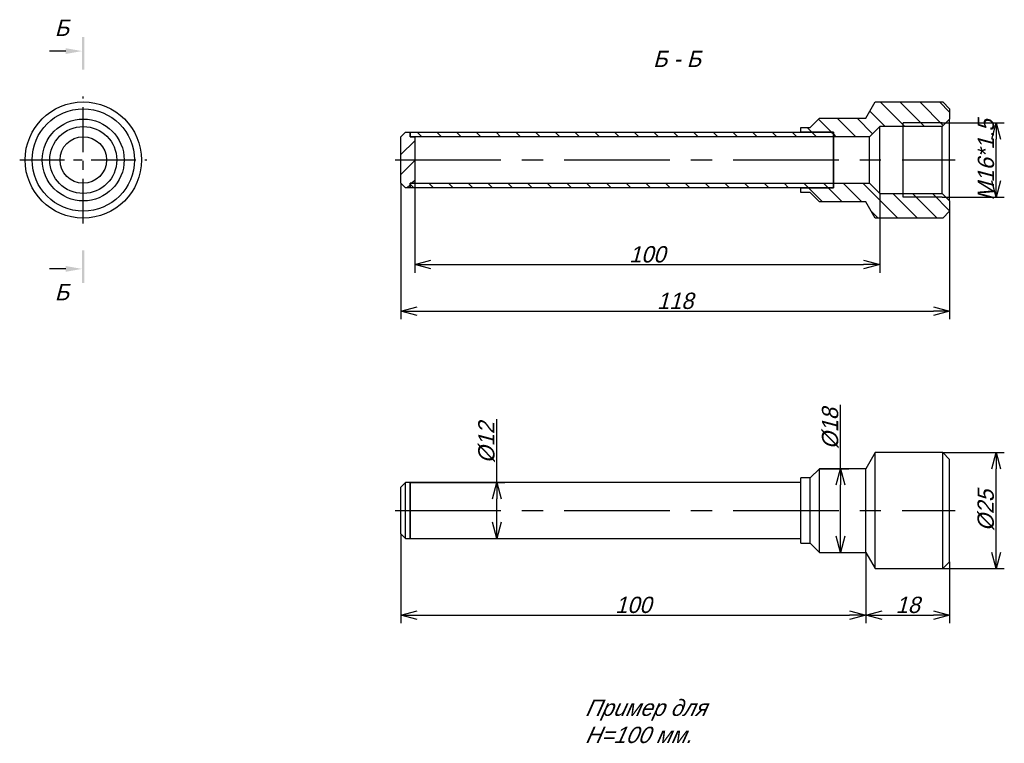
# Model space of a CAD drawing. Extents: x 43 to 255, y 37 to 192.
import ezdxf

# ---------------------------------------------------------------- set-up
doc = ezdxf.new("R2010")
doc.units = 0
doc.linetypes.add('CENTER_PER1_SCALE0_302847', pattern=[25, 9.615385, -1.923077, 1.923077, -1.923077, 9.615385])
doc.linetypes.add('CENTER_PER2_SCALE0_714718', pattern=[59, 22.692308, -4.538462, 4.538462, -4.538462, 22.692308])
doc.layers.get('0').update_dxf_attribs({"linetype": 'CONTINUOUS'})
doc.layers.get('DEFPOINTS').update_dxf_attribs({"linetype": 'CONTINUOUS'})
doc.styles.add('TEXTSTYLE_1', font='T-FLEX Type A.TTF', dxfattribs={"oblique": 15, "height": 3.5})
doc.styles.add('TEXTSTYLE_2', font='T-FLEX Type A.TTF', dxfattribs={"oblique": 15, "height": 3.5})
doc.dimstyles.new('DIM_ST_1', dxfattribs={"dimtxt": 3.5, "dimasz": 3.5, "dimexe": 1.75, "dimexo": 0, "dimgap": 0.4375, "dimtad": 1, "dimrnd": 0.01, "dimtxsty": 'TEXTSTYLE_2', "dimblk": 'OPEN30', "dimcen": 0.09, "dimclrd": 7, "dimclre": 7, "dimclrt": 7, "dimazin": 3, "dimtfac": 1, "dimtdec": 0, "dimtmove": 0, "dimatfit": 3, "dimtvp": 1, "dimtolj": 1})
doc.dimstyles.new('DIM_ST_2', dxfattribs={"dimtxt": 3.5, "dimasz": 3.5, "dimexe": 1.75, "dimexo": 0, "dimgap": 0.4375, "dimtad": 1, "dimrnd": 0.01, "dimtxsty": 'TEXTSTYLE_2', "dimblk": 'OPEN30', "dimcen": 0.09, "dimclrd": 7, "dimclre": 7, "dimclrt": 7, "dimazin": 3, "dimtfac": 1, "dimtdec": 0, "dimtmove": 0, "dimatfit": 3, "dimtvp": 1, "dimtolj": 1})
doc.dimstyles.new('DIM_ST_3', dxfattribs={"dimtxt": 3.5, "dimasz": 3.5, "dimexe": 1.75, "dimexo": 0, "dimgap": 0.4375, "dimtad": 1, "dimrnd": 0.01, "dimtxsty": 'TEXTSTYLE_2', "dimblk": 'OPEN30', "dimcen": 0.09, "dimclrd": 7, "dimclre": 7, "dimclrt": 7, "dimazin": 3, "dimtfac": 1, "dimtdec": 0, "dimtmove": 0, "dimatfit": 3, "dimtvp": 1, "dimtolj": 1})
doc.dimstyles.new('DIM_ST_4', dxfattribs={"dimtxt": 3.5, "dimasz": 3.5, "dimexe": 1.75, "dimexo": 0, "dimgap": 0.4375, "dimtad": 1, "dimrnd": 0.01, "dimtxsty": 'TEXTSTYLE_2', "dimblk": 'OPEN30', "dimcen": 0.09, "dimclrd": 7, "dimclre": 7, "dimclrt": 7, "dimazin": 3, "dimtfac": 1, "dimtdec": 0, "dimtmove": 0, "dimatfit": 3, "dimtvp": 1, "dimtolj": 1})
doc.dimstyles.new('DIM_ST_5', dxfattribs={"dimtxt": 3.5, "dimasz": 3.5, "dimexe": 1.75, "dimexo": 0, "dimgap": 0.4375, "dimtad": 1, "dimrnd": 0.01, "dimtxsty": 'TEXTSTYLE_2', "dimblk": 'OPEN30', "dimcen": 0.09, "dimclrd": 7, "dimclre": 7, "dimclrt": 7, "dimazin": 3, "dimtfac": 1, "dimtdec": 0, "dimtmove": 0, "dimatfit": 3, "dimtvp": 1, "dimtolj": 1})
doc.dimstyles.new('DIM_ST_6', dxfattribs={"dimtxt": 3.5, "dimasz": 3.5, "dimexe": 1.75, "dimexo": 0, "dimgap": 0.4375, "dimtad": 1, "dimrnd": 0.01, "dimtxsty": 'TEXTSTYLE_2', "dimblk": 'OPEN30', "dimcen": 0.09, "dimclrd": 7, "dimclre": 7, "dimclrt": 7, "dimazin": 3, "dimtfac": 1, "dimtdec": 0, "dimtmove": 0, "dimatfit": 3, "dimtvp": 1, "dimtolj": 1})
doc.dimstyles.new('DIM_ST_7', dxfattribs={"dimtxt": 3.5, "dimasz": 3.5, "dimexe": 1.75, "dimexo": 0, "dimgap": 0.4375, "dimtad": 1, "dimrnd": 0.01, "dimtxsty": 'TEXTSTYLE_2', "dimblk": 'OPEN30', "dimcen": 0.09, "dimclrd": 7, "dimclre": 7, "dimclrt": 7, "dimazin": 3, "dimtfac": 1, "dimtdec": 0, "dimtmove": 0, "dimatfit": 3, "dimtvp": 1, "dimtolj": 1})
doc.dimstyles.new('DIM_ST_8', dxfattribs={"dimtxt": 3.5, "dimasz": 3.5, "dimexe": 1.75, "dimexo": 0, "dimgap": 0.4375, "dimtad": 1, "dimrnd": 0.01, "dimtxsty": 'TEXTSTYLE_2', "dimblk": 'OPEN30', "dimcen": 0.09, "dimclrd": 7, "dimclre": 7, "dimclrt": 7, "dimazin": 3, "dimtfac": 1, "dimtdec": 0, "dimtmove": 0, "dimatfit": 3, "dimtvp": 1, "dimtolj": 1})
pattern_1 = [(135, (0, 0), (-2.12132, -2.12132), [])]

# ---------------------------------------------------------------- blocks, each defined once
blk = doc.blocks.new('_OPEN30')
at = {"color": 0, "linetype": 'BYBLOCK'}
for p, q in [((-1, 0.267949), (0, 0)), ((0, 0), (-1, -0.267949)), ((0, 0), (-1, 0))]:
    blk.add_line(p, q, dxfattribs=at)
blk = doc.blocks.new('*D5')
at = {"color": 7}
for p, q in [((128.22, 157.26), (128.22, 138.01)), ((228.22, 155.06), (228.22, 138.01)), ((131.72, 139.76), (224.72, 139.76))]:
    blk.add_line(p, q, dxfattribs=at)
at = {"layer": 'DEFPOINTS', "color": 0}
for p in [(128.22, 157.26), (228.22, 155.06), (228.22, 139.76)]:
    blk.add_point(p, dxfattribs=at)
at = {"color": 7, "xscale": 3.5, "yscale": 3.5, "zscale": 3.5}
for p, rotation in [((128.22, 139.76), 180), ((228.22, 139.76), 360)]:
    blk.add_blockref('_OPEN30', p, dxfattribs=dict(at, rotation=rotation))
at = {"color": 7, "insert": (178.22, 141.95), "char_height": 3.5, "attachment_point": 5, "style": 'TEXTSTYLE_2'}
blk.add_mtext('\\A1;100{\\H0.5x;\\S^ ;}', dxfattribs=at)
blk = doc.blocks.new('*D6')
at = {"color": 7}
for p, q in [((241.62, 170.27), (254.97, 170.27)), ((253.22, 157.75), (253.22, 166.77)), ((241.62, 154.25), (254.97, 154.25))]:
    blk.add_line(p, q, dxfattribs=at)
at = {"layer": 'DEFPOINTS', "color": 0}
for p in [(241.62, 170.27), (253.22, 170.27), (241.62, 154.25)]:
    blk.add_point(p, dxfattribs=at)
at = {"color": 7, "xscale": 3.5, "yscale": 3.5, "zscale": 3.5}
for p, rotation in [((253.22, 170.27), 90), ((253.22, 154.25), 270)]:
    blk.add_blockref('_OPEN30', p, dxfattribs=dict(at, rotation=rotation))
at = {"color": 7, "insert": (251.03, 162.26), "char_height": 3.5, "attachment_point": 5, "rotation": 90, "style": 'TEXTSTYLE_2'}
blk.add_mtext('\\A1;M16*1.5', dxfattribs=at)
blk = doc.blocks.new('*D7')
at = {"color": 7}
for p, q in [((241.72, 99.38), (254.97, 99.38)), ((253.22, 77.88), (253.22, 95.88)), ((241.72, 74.38), (254.97, 74.38))]:
    blk.add_line(p, q, dxfattribs=at)
at = {"layer": 'DEFPOINTS', "color": 0}
for p in [(241.72, 99.38), (253.22, 99.38), (241.72, 74.38)]:
    blk.add_point(p, dxfattribs=at)
at = {"color": 7, "xscale": 3.5, "yscale": 3.5, "zscale": 3.5}
for p, rotation in [((253.22, 99.38), 90), ((253.22, 74.38), 270)]:
    blk.add_blockref('_OPEN30', p, dxfattribs=dict(at, rotation=rotation))
at = {"color": 7, "insert": (251.03, 86.88), "char_height": 3.5, "attachment_point": 5, "rotation": 90, "style": 'TEXTSTYLE_2'}
blk.add_mtext('\\A1;%%c25{\\H0.5x;\\S^ ;}', dxfattribs=at)
blk = doc.blocks.new('*D8')
at = {"color": 7}
for p, q in [((145.88, 92.88), (145.88, 106.55)), ((127.22, 92.88), (147.63, 92.88)), ((145.88, 84.38), (145.88, 89.38)), ((127.22, 80.88), (147.63, 80.88))]:
    blk.add_line(p, q, dxfattribs=at)
at = {"layer": 'DEFPOINTS', "color": 0}
for p in [(127.22, 92.88), (145.88, 92.88), (127.22, 80.88)]:
    blk.add_point(p, dxfattribs=at)
at = {"color": 7, "xscale": 3.5, "yscale": 3.5, "zscale": 3.5}
for p, rotation in [((145.88, 92.88), 90), ((145.88, 80.88), 270)]:
    blk.add_blockref('_OPEN30', p, dxfattribs=dict(at, rotation=rotation))
at = {"color": 7, "insert": (143.69, 101.46), "char_height": 3.5, "attachment_point": 5, "rotation": 90, "style": 'TEXTSTYLE_2'}
blk.add_mtext('\\A1;%%c12{\\H0.5x;\\S^ ;}', dxfattribs=at)
blk = doc.blocks.new('*D9')
at = {"color": 7}
for p, q in [((125.22, 81.88), (125.22, 62.63)), ((225.22, 77.88), (225.22, 62.63)), ((128.72, 64.38), (221.72, 64.38))]:
    blk.add_line(p, q, dxfattribs=at)
at = {"layer": 'DEFPOINTS', "color": 0}
for p in [(125.22, 81.88), (225.22, 77.88), (225.22, 64.38)]:
    blk.add_point(p, dxfattribs=at)
at = {"color": 7, "xscale": 3.5, "yscale": 3.5, "zscale": 3.5}
for p, rotation in [((125.22, 64.38), 180), ((225.22, 64.38), 360)]:
    blk.add_blockref('_OPEN30', p, dxfattribs=dict(at, rotation=rotation))
at = {"color": 7, "insert": (175.22, 66.57), "char_height": 3.5, "attachment_point": 5, "style": 'TEXTSTYLE_2'}
blk.add_mtext('\\A1;100{\\H0.5x;\\S^ ;}', dxfattribs=at)
blk = doc.blocks.new('*D10')
at = {"color": 7}
for p, q in [((225.22, 77.88), (225.22, 62.63)), ((243.22, 75.88), (243.22, 62.63)), ((228.72, 64.38), (239.72, 64.38))]:
    blk.add_line(p, q, dxfattribs=at)
at = {"layer": 'DEFPOINTS', "color": 0}
for p in [(225.22, 77.88), (243.22, 75.88), (243.22, 64.38)]:
    blk.add_point(p, dxfattribs=at)
at = {"color": 7, "xscale": 3.5, "yscale": 3.5, "zscale": 3.5, "rotation": 180}
blk.add_blockref('_OPEN30', (225.22, 64.38), dxfattribs=at)
at = {"color": 7, "xscale": 3.5, "yscale": 3.5, "zscale": 3.5}
blk.add_blockref('_OPEN30', (243.22, 64.38), dxfattribs=at)
at = {"color": 7, "insert": (234.22, 66.57), "char_height": 3.5, "attachment_point": 5, "style": 'TEXTSTYLE_2'}
blk.add_mtext('\\A1;18{\\H0.5x;\\S^ ;}', dxfattribs=at)
blk = doc.blocks.new('*D11')
at = {"color": 7}
for p, q in [((219.77, 95.88), (219.77, 109.59)), ((215.22, 95.88), (221.52, 95.88)), ((219.77, 81.38), (219.77, 92.38)), ((215.22, 77.88), (221.52, 77.88))]:
    blk.add_line(p, q, dxfattribs=at)
at = {"layer": 'DEFPOINTS', "color": 0}
for p in [(215.22, 95.88), (219.77, 95.88), (215.22, 77.88)]:
    blk.add_point(p, dxfattribs=at)
at = {"color": 7, "xscale": 3.5, "yscale": 3.5, "zscale": 3.5}
for p, rotation in [((219.77, 95.88), 90), ((219.77, 77.88), 270)]:
    blk.add_blockref('_OPEN30', p, dxfattribs=dict(at, rotation=rotation))
at = {"color": 7, "insert": (217.58, 104.49), "char_height": 3.5, "attachment_point": 5, "rotation": 90, "style": 'TEXTSTYLE_2'}
blk.add_mtext('\\A1;%%c18{\\H0.5x;\\S^ ;}', dxfattribs=at)
blk = doc.blocks.new('*D12')
at = {"color": 7}
for p, q in [((125.22, 157.26), (125.22, 128.01)), ((243.22, 153.46), (243.22, 128.01)), ((128.72, 129.76), (239.72, 129.76))]:
    blk.add_line(p, q, dxfattribs=at)
at = {"layer": 'DEFPOINTS', "color": 0}
for p in [(125.22, 157.26), (243.22, 153.46), (243.22, 129.76)]:
    blk.add_point(p, dxfattribs=at)
at = {"color": 7, "xscale": 3.5, "yscale": 3.5, "zscale": 3.5}
for p, rotation in [((125.22, 129.76), 180), ((243.22, 129.76), 360)]:
    blk.add_blockref('_OPEN30', p, dxfattribs=dict(at, rotation=rotation))
at = {"color": 7, "insert": (184.22, 131.95), "char_height": 3.5, "attachment_point": 5, "style": 'TEXTSTYLE_2'}
blk.add_mtext('\\A1;118{\\H0.5x;\\S^ ;}', dxfattribs=at)
blk = doc.blocks.new('НА_САЙТ')
for points in [[(57.219, 188.68), (57.219, 181.68), (56.719, 181.68), (56.719, 188.68)], [(53.219, 185.066), (56.719, 185.68), (53.219, 186.294)], [(56.719, 135.84), (56.719, 142.84), (57.219, 142.84), (57.219, 135.84)], [(53.219, 138.226), (56.719, 138.84), (53.219, 139.454)]]:
    blk.add_hatch(color=7).paths.add_polyline_path(points, flags=0)
h = blk.add_hatch()
h.set_pattern_fill('_USER', scale=3, angle=135, style=0, pattern_type=0)
h.set_pattern_definition(pattern_1)
h.paths.add_polyline_path([(241.721, 149.76), (243.221, 151.26), (243.221, 153.46), (241.621, 155.06), (228.221, 155.06), (226.021, 157.26), (218.221, 157.26), (218.221, 156.26), (211.221, 156.26), (211.221, 155.26), (213.221, 155.26), (215.221, 153.26), (225.221, 153.26), (227.242, 149.76)], flags=0)
h.paths.add_polyline_path([(241.621, 169.46), (243.221, 171.06), (243.221, 173.26), (241.721, 174.76), (227.242, 174.76), (225.221, 171.26), (215.221, 171.26), (213.221, 169.26), (211.221, 169.26), (211.221, 168.26), (218.221, 168.26), (218.221, 167.26), (226.021, 167.26), (228.221, 169.46)], flags=0)
h = blk.add_hatch()
h.set_pattern_fill('_USER', scale=3, angle=45, style=0, pattern_type=0)
h.set_pattern_definition([(45, (0, 0), (-2.12132, 2.12132), [])])
h.paths.add_polyline_path([(127.221, 168.26), (126.221, 168.26), (125.221, 167.26), (125.221, 162.26), (125.221, 157.26), (126.221, 156.26), (127.221, 156.26), (127.221, 157.26), (128.221, 157.26), (128.221, 162.26), (128.221, 167.26), (127.221, 167.26)], flags=0)
h = blk.add_hatch()
h.set_pattern_fill('_USER', scale=3, angle=135, style=0, pattern_type=0)
h.set_pattern_definition(pattern_1)
h.paths.add_polyline_path([(127.221, 157.26), (127.221, 156.26), (218.221, 156.26), (218.221, 157.26)], flags=0)
h.paths.add_polyline_path([(218.221, 167.26), (218.221, 168.26), (127.221, 168.26), (127.221, 167.26)], flags=0)
at = {"color": 7, "linetype": 'CONTINUOUS'}
for p, q in [((53.219, 185.68), (49.719, 185.68)), ((225.221, 171.26), (227.242, 174.76)), ((227.242, 174.76), (241.721, 174.76)), ((241.721, 174.76), (243.221, 173.26)), ((243.221, 173.26), (243.221, 171.06)), ((213.221, 169.26), (215.221, 171.26)), ((215.221, 171.26), (225.221, 171.26)), ((228.221, 169.46), (226.021, 167.26)), ((228.221, 155.06), (228.221, 169.46)), ((233.221, 169.46), (228.221, 169.46)), ((241.621, 170.272), (233.221, 170.272)), ((233.221, 169.46), (233.221, 170.272)), ((241.621, 170.272), (233.221, 170.272)), ((241.621, 169.46), (233.221, 169.46)), ((233.221, 155.09), (233.221, 169.43)), ((243.221, 171.06), (241.621, 169.46)), ((241.621, 170.272), (242.433, 170.272)), ((241.621, 155.06), (241.621, 169.46)), ((243.221, 153.46), (243.221, 171.06)), ((125.221, 167.26), (126.221, 168.26)), ((125.221, 162.26), (125.221, 167.26)), ((126.221, 168.26), (127.221, 168.26)), ((127.221, 167.26), (127.221, 168.26)), ((127.221, 168.26), (218.221, 168.26)), ((127.221, 168.26), (127.221, 167.26)), ((218.221, 167.26), (127.221, 167.26)), ((127.221, 167.26), (128.221, 167.26)), ((128.221, 167.26), (128.221, 162.26)), ((211.221, 168.26), (211.221, 169.26)), ((211.221, 169.26), (213.221, 169.26)), ((218.221, 168.26), (211.221, 168.26)), ((218.221, 168.26), (218.221, 167.26)), ((218.221, 167.26), (218.221, 168.26)), ((218.221, 167.26), (218.221, 157.26)), ((218.221, 157.26), (218.221, 167.26)), ((226.021, 167.26), (218.221, 167.26)), ((226.021, 157.26), (226.021, 167.26)), ((125.221, 157.26), (125.221, 162.26)), ((128.221, 162.26), (128.221, 157.26)), ((126.221, 156.26), (125.221, 157.26)), ((127.221, 156.26), (127.221, 157.26)), ((127.221, 157.26), (218.221, 157.26)), ((127.221, 157.26), (127.221, 156.26)), ((128.221, 157.26), (127.221, 157.26)), ((218.221, 157.26), (218.221, 156.26)), ((218.221, 156.26), (218.221, 157.26)), ((218.221, 157.26), (226.021, 157.26)), ((226.021, 157.26), (228.221, 155.06)), ((127.221, 156.26), (126.221, 156.26)), ((218.221, 156.26), (127.221, 156.26)), ((211.221, 155.26), (211.221, 156.26)), ((211.221, 156.26), (218.221, 156.26)), ((213.221, 155.26), (211.221, 155.26)), ((215.221, 153.26), (213.221, 155.26)), ((228.221, 155.06), (233.221, 155.06)), ((233.221, 154.248), (233.221, 155.06)), ((233.221, 155.06), (241.621, 155.06)), ((241.621, 155.06), (243.221, 153.46)), ((225.221, 153.26), (215.221, 153.26)), ((227.242, 149.76), (225.221, 153.26)), ((241.621, 154.248), (233.221, 154.248)), ((241.621, 154.248), (233.221, 154.248)), ((241.621, 154.248), (242.433, 154.248)), ((243.221, 153.46), (243.221, 151.26)), ((243.221, 151.26), (241.721, 149.76)), ((241.721, 149.76), (227.242, 149.76)), ((53.219, 138.84), (49.719, 138.84)), ((227.242, 99.381), (225.221, 95.881)), ((227.242, 86.881), (227.242, 99.381)), ((241.721, 99.381), (227.242, 99.381)), ((243.221, 97.881), (241.721, 99.381)), ((241.721, 86.881), (241.721, 99.381)), ((243.221, 86.881), (243.221, 97.881)), ((215.221, 95.881), (213.221, 93.881)), ((215.221, 86.881), (215.221, 95.881)), ((225.221, 95.881), (215.221, 95.881)), ((225.221, 86.881), (225.221, 95.881)), ((211.221, 86.881), (211.221, 93.881)), ((213.221, 93.881), (211.221, 93.881)), ((213.221, 86.881), (213.221, 93.881)), ((126.221, 92.881), (125.221, 91.881)), ((125.221, 86.881), (125.221, 91.881)), ((126.221, 86.881), (126.221, 92.881)), ((127.221, 92.881), (126.221, 92.881)), ((127.221, 92.881), (127.221, 80.881)), ((211.221, 92.881), (127.221, 92.881)), ((127.221, 86.881), (127.221, 92.881)), ((125.221, 81.881), (125.221, 86.881)), ((126.221, 80.881), (126.221, 86.881)), ((127.221, 80.881), (127.221, 86.881)), ((211.221, 79.881), (211.221, 86.881)), ((213.221, 79.881), (213.221, 86.881)), ((215.221, 77.881), (215.221, 86.881)), ((225.221, 77.881), (225.221, 86.881)), ((227.242, 74.381), (227.242, 86.881)), ((241.721, 74.381), (241.721, 86.881)), ((243.221, 75.881), (243.221, 86.881)), ((125.221, 81.881), (126.221, 80.881)), ((126.221, 80.881), (127.221, 80.881)), ((127.221, 80.881), (211.221, 80.881)), ((211.221, 79.881), (213.221, 79.881)), ((213.221, 79.881), (215.221, 77.881)), ((215.221, 77.881), (225.221, 77.881)), ((225.221, 77.881), (227.242, 74.381)), ((227.242, 74.381), (241.721, 74.381)), ((241.721, 74.381), (243.221, 75.881))]:
    blk.add_line(p, q, dxfattribs=at)
at = {"color": 7, "linetype": 'CENTER_PER1_SCALE0_302847'}
for p, q in [((56.969, 148.593), (56.969, 175.927)), ((43.302, 162.26), (70.635, 162.26))]:
    blk.add_line(p, q, dxfattribs=at)
at = {"color": 7, "linetype": 'CENTER_PER2_SCALE0_714718'}
for p, q in [((124.055, 162.26), (244.388, 162.26)), ((124.055, 86.881), (244.388, 86.881))]:
    blk.add_line(p, q, dxfattribs=at)
at = {"color": 7, "linetype": 'CONTINUOUS'}
for radius in [12.5, 11, 8.8, 7.2, 5]:
    blk.add_circle((56.969, 162.26), radius, dxfattribs=at)
at = {"color": 7, "style": 'TEXTSTYLE_1', "oblique": 15}
for s, p in [('Б', (50.843, 188.93)), ('Б - Б', (179.468, 182.26)), ('Б', (50.843, 132.09))]:
    blk.add_text(s, height=3.5, dxfattribs=at).set_placement(p)
at = {"color": 7, "insert": (164.97, 46.22), "char_height": 3.5, "width": 40.96032, "attachment_point": 1, "style": 'TEXTSTYLE_1'}
blk.add_mtext('{\\fT-FLEX Type A|b0|i1;\\lПример для H=100 мм.}', dxfattribs=at)
for base, p1, p2, text, dimstyle, picture, middle in [((253.221, 170.272), (241.621, 154.248), (241.621, 170.272), 'M16*1.5', 'DIM_ST_2', '*D6', (253.221, 162.26)), ((219.77, 95.881), (215.221, 77.881), (215.221, 95.881), '%%c<>{\\H0.5x;\\S^ ;}', 'DIM_ST_7', '*D11', (219.77, 104.487)), ((145.88, 92.881), (127.221, 80.881), (127.221, 92.881), '%%c<>{\\H0.5x;\\S^ ;}', 'DIM_ST_4', '*D8', (145.88, 101.465)), ((253.221, 99.381), (241.721, 74.381), (241.721, 99.381), '%%c<>{\\H0.5x;\\S^ ;}', 'DIM_ST_3', '*D7', (253.221, 86.881))]:
    dim = blk.add_linear_dim(base=base, p1=p1, p2=p2, angle=90, text=text, dimstyle=dimstyle)
    dim.commit()
    dim.dimension.update_dxf_attribs({"geometry": picture, "text_midpoint": middle, "dimtype": 160})
for base, p1, p2, dimstyle, picture, middle in [((243.221, 129.76), (125.221, 157.26), (243.221, 153.46), 'DIM_ST_8', '*D12', (184.221, 129.76)), ((228.221, 139.76), (128.221, 157.26), (228.221, 155.06), 'DIM_ST_1', '*D5', (178.221, 139.76)), ((225.221, 64.381), (125.221, 81.881), (225.221, 77.881), 'DIM_ST_5', '*D9', (175.221, 64.381)), ((243.221, 64.381), (225.221, 77.881), (243.221, 75.881), 'DIM_ST_6', '*D10', (234.221, 64.381))]:
    dim = blk.add_linear_dim(base=base, p1=p1, p2=p2, text='<>{\\H0.5x;\\S^ ;}', dimstyle=dimstyle)
    dim.commit()
    dim.dimension.update_dxf_attribs({"geometry": picture, "text_midpoint": middle, "dimtype": 160})

msp = doc.modelspace()

# ---------------------------------------------------------------- block references
msp.add_blockref('НА_САЙТ', (0, 0))

doc.saveas('drawing.dxf')
